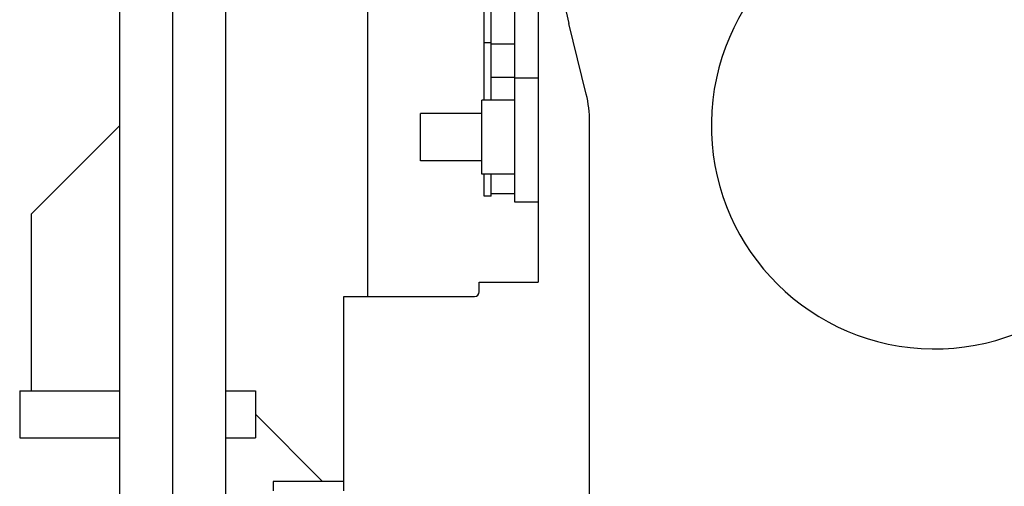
# Model space of a CAD drawing. Header units: millimetres. Extents: x 0 to 1189, y 0 to 841.
# Tile 188 of 217: x 945 to 978, y 584 to 600. Entities that reach past the tile are written whole.
import ezdxf

# ---------------------------------------------------------------- set-up
doc = ezdxf.new("R2010")
doc.units = ezdxf.units.MM
doc.header["$LTSCALE"] = 65.395
doc.linetypes.add('CENTER', pattern=[0.6, 0.375, -0.075, 0.075, -0.075])
for name, color, linetype in [('1907_153200_01_ABL735', 7, 'CONTINUOUS'), ('1907_153200_01_T1_PBL736', 7, 'CONTINUOUS'), ('1947_111100_12_SIMPLE1_T1_X_PBL759', 7, 'CONTINUOUS'), ('1947_111100_12_SIMPLE1_X_ABL758', 7, 'CONTINUOUS'), ('1947_111200_09_SIMPLE1_C_ABL791', 7, 'CONTINUOUS'), ('1947_111200_09_SIMPLE1_T12_C_PBL804', 7, 'CONTINUOUS'), ('1947_111200_09_SIMPLE1_T3_C_PBL803', 7, 'CONTINUOUS'), ('32007_060000_TLKGS_KGS_V_ABL722', 7, 'CONTINUOUS'), ('32007_061000_TLKGS_KGS_V_ABL723', 7, 'CONTINUOUS'), ('32007_633500_01_SIMPLE1_T1_X_PBL822', 7, 'CONTINUOUS'), ('32007_633500_01_SIMPLE1_X_ABL821', 7, 'CONTINUOUS'), ('32007_641400_01_SIMPLE1_T1_X_PBL808', 7, 'CONTINUOUS'), ('32007_641400_01_SIMPLE1_X_ABL807', 7, 'CONTINUOUS'), ('32087_000000_TLKGS_MARKETING_ABL636', 7, 'CONTINUOUS'), ('32087_030000_TLKGS_V_ABL637', 7, 'CONTINUOUS'), ('32087_100000_TLKGS_V_ABL638', 7, 'CONTINUOUS'), ('32087_111000_01_SIMPLE1_X_ABL757', 7, 'CONTINUOUS'), ('8M32E_GENSET_GENERATOR_ABL646', 7, 'CONTINUOUS'), ('8M32E_GENSET_GENERATOR_T1_PBL647', 7, 'CONTINUOUS'), ('8M32E_GENSET_SCHUTZHAUBE_ABL765', 7, 'CONTINUOUS'), ('8M32E_GENSET_SCHUTZHAUBE_T1_PBL766', 7, 'CONTINUOUS'), ('8M32E_GENSET_VERROHRUNG_ABL518', 7, 'CONTINUOUS'), ('links_3_VBL515', 7, 'CONTINUOUS')]:
    doc.layers.add(name, color=color, linetype=linetype)

# ---------------------------------------------------------------- blocks, each defined once
blk = doc.blocks.new('1907_153200_01_T1_PBL736', base_point=(950.193, 605.766))
at = {"layer": '1907_153200_01_T1_PBL736', "color": 7, "linetype": 'Continuous'}
for p, q in [((948.393, 579.161), (948.393, 621.335)), ((951.993, 579.161), (951.993, 620.861))]:
    blk.add_line(p, q, dxfattribs=at)
at = {"layer": '1907_153200_01_T1_PBL736', "color": 2, "linetype": 'CENTER'}
blk.add_line((950.193, 578.955), (950.193, 621.098), dxfattribs=at)
blk = doc.blocks.new('1907_153200_01_ABL735', base_point=(950.193, 605.766))
at = {"layer": '1907_153200_01_T1_PBL736'}
blk.add_blockref('1907_153200_01_T1_PBL736', (950.193, 605.766), dxfattribs=at)
blk = doc.blocks.new('8M32E_GENSET_VERROHRUNG_ABL518', base_point=(990.793, 602.121))
at = {"layer": '1907_153200_01_ABL735'}
blk.add_blockref('1907_153200_01_ABL735', (950.193, 605.766), dxfattribs=at)
blk = doc.blocks.new('1947_111100_12_SIMPLE1_T1_X_PBL759', base_point=(986.993, 621.261))
at = {"layer": '1947_111100_12_SIMPLE1_T1_X_PBL759', "color": 7, "linetype": 'Continuous'}
for p, q in [((962.593, 610.241), (962.593, 591.041)), ((961.793, 597.221), (960.673, 597.221)), ((960.673, 594.701), (960.673, 597.221)), ((960.673, 596.761), (958.593, 596.761)), ((958.593, 595.161), (958.593, 596.761)), ((960.673, 595.161), (958.593, 595.161)), ((961.793, 594.701), (960.673, 594.701)), ((960.593, 591.041), (962.593, 591.041)), ((960.593, 590.721), (960.593, 591.041)), ((955.993, 583.961), (955.993, 590.561)), ((955.993, 590.561), (960.433, 590.561))]:
    blk.add_line(p, q, dxfattribs=at)
blk.add_arc((960.433, 590.721), 0.16, 270, 360, dxfattribs=at)
blk = doc.blocks.new('1947_111100_12_SIMPLE1_X_ABL758', base_point=(986.993, 621.261))
at = {"layer": '1947_111100_12_SIMPLE1_T1_X_PBL759'}
blk.add_blockref('1947_111100_12_SIMPLE1_T1_X_PBL759', (986.993, 621.261), dxfattribs=at)
blk = doc.blocks.new('32087_111000_01_SIMPLE1_X_ABL757', base_point=(986.993, 621.261))
at = {"layer": '1947_111100_12_SIMPLE1_X_ABL758'}
blk.add_blockref('1947_111100_12_SIMPLE1_X_ABL758', (986.993, 621.261), dxfattribs=at)
blk = doc.blocks.new('1947_111200_09_SIMPLE1_T3_C_PBL803', base_point=(962.193, 603.707))
at = {"layer": '1947_111200_09_SIMPLE1_T3_C_PBL803', "color": 7, "linetype": 'Continuous'}
for p, q in [((961.793, 612.441), (961.793, 613.654)), ((961.793, 593.761), (961.793, 609.841)), ((962.593, 593.761), (961.793, 593.761))]:
    blk.add_line(p, q, dxfattribs=at)
at = {"layer": '1947_111200_09_SIMPLE1_T3_C_PBL803', "color": 9, "linetype": 'Continuous'}
blk.add_line((962.593, 597.961), (961.793, 597.961), dxfattribs=at)
blk = doc.blocks.new('1947_111200_09_SIMPLE1_T12_C_PBL804', base_point=(961.653, 606.908))
at = {"layer": '1947_111200_09_SIMPLE1_T12_C_PBL804', "color": 7, "linetype": 'Continuous'}
for p, q in [((962.553, 619.856), (962.553, 615.401)), ((962.157, 619.121), (962.553, 619.121)), ((962.233, 618.001), (962.553, 618.001)), ((960.753, 597.221), (960.753, 610.241)), ((960.993, 597.221), (960.993, 610.241)), ((960.993, 600.355), (960.753, 600.355)), ((960.993, 599.157), (960.753, 599.157)), ((960.993, 599.121), (961.793, 599.121)), ((960.993, 598.001), (961.793, 598.001)), ((960.753, 593.961), (960.753, 594.701)), ((960.993, 593.961), (960.993, 594.701)), ((960.993, 593.961), (960.753, 593.961)), ((961.793, 594.041), (960.993, 594.041))]:
    blk.add_line(p, q, dxfattribs=at)
blk = doc.blocks.new('1947_111200_09_SIMPLE1_C_ABL791', base_point=(984.95, 625.161))
at = {"layer": '1947_111200_09_SIMPLE1_T12_C_PBL804'}
blk.add_blockref('1947_111200_09_SIMPLE1_T12_C_PBL804', (961.653, 606.908), dxfattribs=at)
at = {"layer": '1947_111200_09_SIMPLE1_T3_C_PBL803'}
blk.add_blockref('1947_111200_09_SIMPLE1_T3_C_PBL803', (962.193, 603.707), dxfattribs=at)
blk = doc.blocks.new('32087_100000_TLKGS_V_ABL638', base_point=(986.07, 611.241))
at = {"layer": '1947_111200_09_SIMPLE1_C_ABL791'}
blk.add_blockref('1947_111200_09_SIMPLE1_C_ABL791', (984.95, 625.161), dxfattribs=at)
at = {"layer": '32087_111000_01_SIMPLE1_X_ABL757'}
blk.add_blockref('32087_111000_01_SIMPLE1_X_ABL757', (986.993, 621.261), dxfattribs=at)
blk = doc.blocks.new('32087_030000_TLKGS_V_ABL637', base_point=(995.73, 644.301))
at = {"layer": '32087_100000_TLKGS_V_ABL638'}
blk.add_blockref('32087_100000_TLKGS_V_ABL638', (986.07, 611.241), dxfattribs=at)
blk = doc.blocks.new('32007_641400_01_SIMPLE1_T1_X_PBL808', base_point=(976.048, 599.559))
at = {"layer": '32007_641400_01_SIMPLE1_T1_X_PBL808', "color": 7, "linetype": 'Continuous'}
for p, q in [((976.189, 603.936), (977.295, 603.741)), ((977.944, 602.814), (977.911, 602.629)), ((982.54, 597.104), (982.736, 597.104)), ((983.536, 596.304), (983.536, 595.18))]:
    blk.add_line(p, q, dxfattribs=at)
for centre, radius, start, end in [((976.048, 596.358), 7.58, 88.9322, 351.0641), ((977.156, 602.953), 0.8, 350, 80), ((978.305, 602.56), 0.4, 170, 250), ((976.048, 596.358), 6.2, 9.9378, 70), ((982.547, 597.504), 0.4, 190.9633, 269.0062), ((982.736, 596.304), 0.8, 0, 90)]:
    blk.add_arc(centre, radius, start, end, dxfattribs=at)
blk = doc.blocks.new('32007_641400_01_SIMPLE1_X_ABL807', base_point=(976.048, 599.559))
at = {"layer": '32007_641400_01_SIMPLE1_T1_X_PBL808'}
blk.add_blockref('32007_641400_01_SIMPLE1_T1_X_PBL808', (976.048, 599.559), dxfattribs=at)
blk = doc.blocks.new('32007_633500_01_SIMPLE1_T1_X_PBL822', base_point=(987.439, 606.789))
at = {"layer": '32007_633500_01_SIMPLE1_T1_X_PBL822', "color": 7, "linetype": 'Continuous'}
for p, q in [((964.222, 597.42), (963.634, 599.811)), ((964.337, 583.561), (964.337, 596.478))]:
    blk.add_line(p, q, dxfattribs=at)
for centre, radius, start, end in [((986.993, 605.561), 24.056, 162.5688, 193.8287), ((960.393, 596.478), 3.944, 0, 13.8287)]:
    blk.add_arc(centre, radius, start, end, dxfattribs=at)
blk = doc.blocks.new('32007_633500_01_SIMPLE1_X_ABL821', base_point=(987.439, 606.789))
at = {"layer": '32007_633500_01_SIMPLE1_T1_X_PBL822'}
blk.add_blockref('32007_633500_01_SIMPLE1_T1_X_PBL822', (987.439, 606.789), dxfattribs=at)
blk = doc.blocks.new('32007_061000_TLKGS_KGS_V_ABL723', base_point=(987.621, 628.991))
at = {"layer": '32007_633500_01_SIMPLE1_X_ABL821'}
blk.add_blockref('32007_633500_01_SIMPLE1_X_ABL821', (987.439, 606.789), dxfattribs=at)
at = {"layer": '32007_641400_01_SIMPLE1_X_ABL807'}
blk.add_blockref('32007_641400_01_SIMPLE1_X_ABL807', (976.048, 599.559), dxfattribs=at)
blk = doc.blocks.new('32007_060000_TLKGS_KGS_V_ABL722', base_point=(988.031, 648.095))
at = {"layer": '32007_061000_TLKGS_KGS_V_ABL723'}
blk.add_blockref('32007_061000_TLKGS_KGS_V_ABL723', (987.621, 628.991), dxfattribs=at)
blk = doc.blocks.new('32087_000000_TLKGS_MARKETING_ABL636', base_point=(990.931, 631.277))
at = {"layer": '32007_060000_TLKGS_KGS_V_ABL722'}
blk.add_blockref('32007_060000_TLKGS_KGS_V_ABL722', (988.031, 648.095), dxfattribs=at)
at = {"layer": '32087_030000_TLKGS_V_ABL637'}
blk.add_blockref('32087_030000_TLKGS_V_ABL637', (995.73, 644.301), dxfattribs=at)
blk = doc.blocks.new('8M32E_GENSET_GENERATOR_T1_PBL647', base_point=(980.273, 622.358))
at = {"layer": '8M32E_GENSET_GENERATOR_T1_PBL647', "color": 7, "linetype": 'Continuous'}
for p, q in [((945.393, 593.361), (948.393, 596.361)), ((945.393, 587.361), (945.393, 593.361)), ((944.993, 587.361), (944.993, 585.761)), ((944.993, 587.361), (948.393, 587.361)), ((951.993, 587.361), (952.993, 587.361)), ((952.993, 587.361), (952.993, 585.761)), ((952.993, 586.561), (955.273, 584.281)), ((944.993, 585.761), (948.393, 585.761)), ((951.993, 585.761), (952.993, 585.761))]:
    blk.add_line(p, q, dxfattribs=at)
blk = doc.blocks.new('8M32E_GENSET_GENERATOR_ABL646', base_point=(980.273, 622.358))
at = {"layer": '8M32E_GENSET_GENERATOR_T1_PBL647'}
blk.add_blockref('8M32E_GENSET_GENERATOR_T1_PBL647', (980.273, 622.358), dxfattribs=at)
blk = doc.blocks.new('8M32E_GENSET_SCHUTZHAUBE_T1_PBL766', base_point=(986.993, 599.563))
at = {"layer": '8M32E_GENSET_SCHUTZHAUBE_T1_PBL766', "color": 7, "linetype": 'Continuous'}
for p, q in [((956.793, 605.561), (956.793, 590.561)), ((955.993, 584.281), (953.593, 584.281)), ((953.593, 584.281), (953.593, 583.961))]:
    blk.add_line(p, q, dxfattribs=at)
blk = doc.blocks.new('8M32E_GENSET_SCHUTZHAUBE_ABL765', base_point=(986.993, 599.563))
at = {"layer": '8M32E_GENSET_SCHUTZHAUBE_T1_PBL766'}
blk.add_blockref('8M32E_GENSET_SCHUTZHAUBE_T1_PBL766', (986.993, 599.563), dxfattribs=at)
blk = doc.blocks.new('LINKS_3_VBL515', base_point=(988.947, 632.779))
at = {"layer": '32087_000000_TLKGS_MARKETING_ABL636'}
blk.add_blockref('32087_000000_TLKGS_MARKETING_ABL636', (990.931, 631.277), dxfattribs=at)
at = {"layer": '8M32E_GENSET_GENERATOR_ABL646'}
blk.add_blockref('8M32E_GENSET_GENERATOR_ABL646', (980.273, 622.358), dxfattribs=at)
at = {"layer": '8M32E_GENSET_SCHUTZHAUBE_ABL765'}
blk.add_blockref('8M32E_GENSET_SCHUTZHAUBE_ABL765', (986.993, 599.563), dxfattribs=at)
at = {"layer": '8M32E_GENSET_VERROHRUNG_ABL518'}
blk.add_blockref('8M32E_GENSET_VERROHRUNG_ABL518', (990.793, 602.121), dxfattribs=at)

msp = doc.modelspace()

# ---------------------------------------------------------------- block references
at = {"layer": 'links_3_VBL515'}
msp.add_blockref('LINKS_3_VBL515', (988.94662, 632.77949), dxfattribs=at)

doc.saveas('drawing.dxf')
